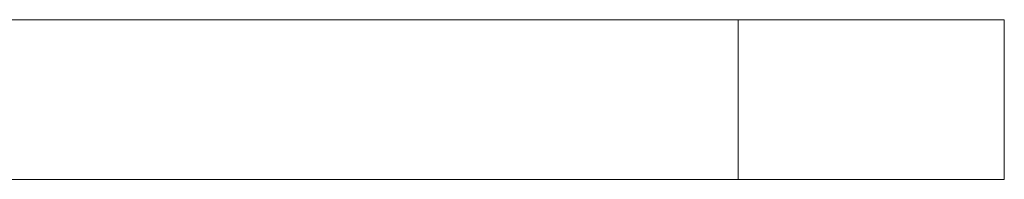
# Model space of a CAD drawing. Header units: millimetres. Extents: x 0 to 210, y 0 to 297.
# Tile 14 of 18: x 146.99 to 165.49, y 200.67 to 203.67. Entities that reach past the tile are written whole.
import ezdxf

# ---------------------------------------------------------------- set-up
doc = ezdxf.new("R2010")
doc.units = ezdxf.units.MM

msp = doc.modelspace()

# ---------------------------------------------------------------- linework, layer by layer
at = {"color": 7, "linetype": 'Continuous', "lineweight": 15}
for p, q in [((120.494, 203.67), (160.494, 203.67)), ((160.494, 200.67), (160.494, 203.67)), ((160.494, 203.67), (165.494, 203.67)), ((165.494, 203.67), (165.494, 200.67)), ((120.494, 200.67), (160.494, 200.67)), ((165.494, 200.67), (160.494, 200.67))]:
    msp.add_line(p, q, dxfattribs=at)

doc.saveas('drawing.dxf')
